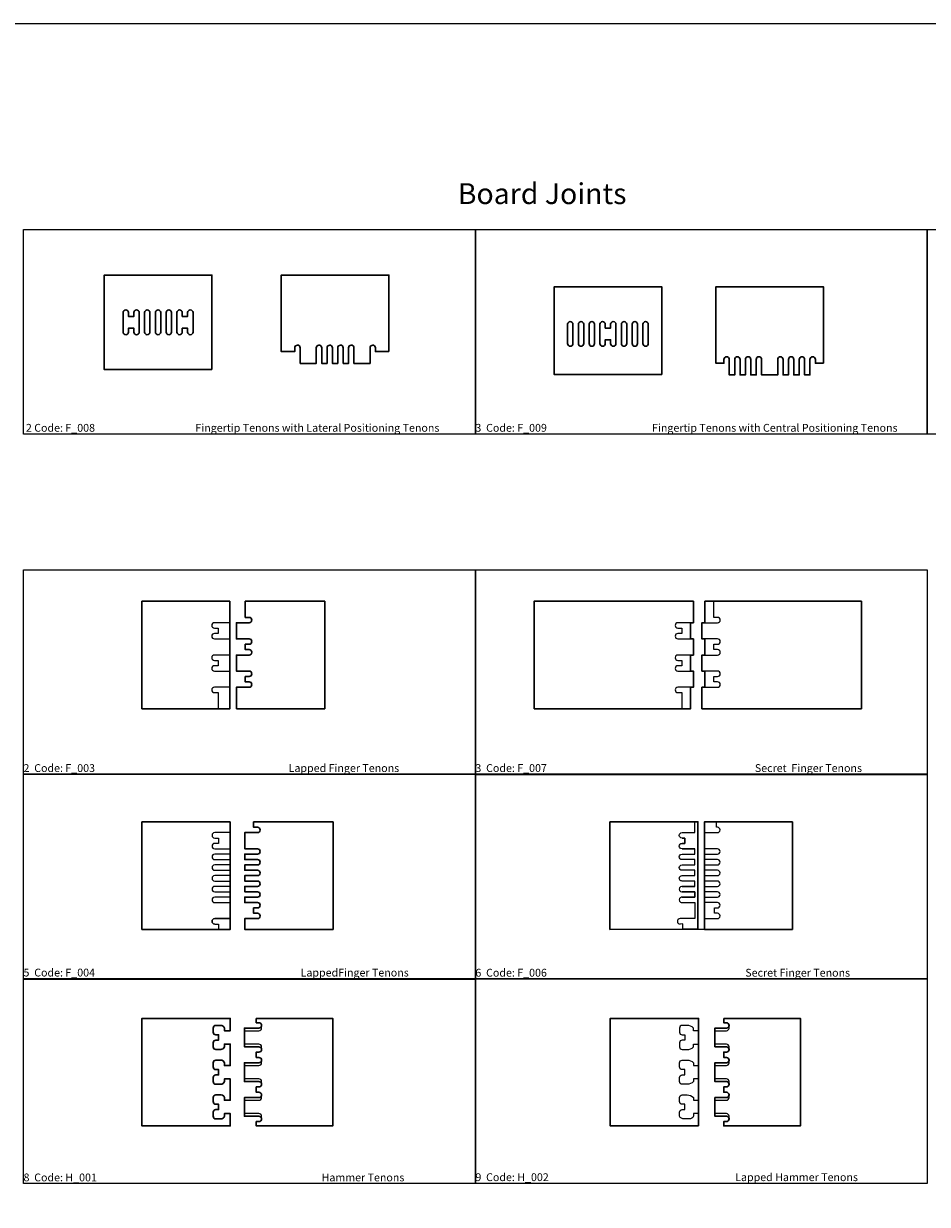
# Model space of a CAD drawing. Header units: millimetres. Extents: x 2699 to 13077, y -123 to 3757.
# Tile 8 of 11: x 9319 to 10705, y 1945 to 3757. Entities that reach past the tile are written whole.
import ezdxf

# ---------------------------------------------------------------- set-up
doc = ezdxf.new("R2010")
doc.units = ezdxf.units.MM
for name, color, linetype, lineweight in [('cut 18 mm', 7, 'Continuous', 30), ('engrave 13.5', 6, 'Continuous', 18), ('engrave 9mm', 3, 'Continuous', 25), ('text', 9, 'Continuous', 50)]:
    doc.layers.add(name, color=color, linetype=linetype, lineweight=lineweight)
doc.layers.add('modifed models', color=1, linetype='Continuous')
doc.styles.get("Standard").update_dxf_attribs({"font": 'arial.ttf'})

msp = doc.modelspace()

# ---------------------------------------------------------------- linework, layer by layer
for points in [[(6606.1, 3757.2), (13077, 3757.2), (13077, 626.6), (6606.1, 626.6)], [(9318.5, 3441.2), (10011.7, 3441.2), (10011.7, 3127.3), (9318.5, 3127.3)], [(10011.7, 3441.2), (10704.9, 3441.2), (10704.9, 3127.3), (10011.7, 3127.3)], [(10704.9, 3441.2), (11398.1, 3441.2), (11398.1, 3127.3), (10704.9, 3127.3)], [(9318.5, 2919), (10011.7, 2919), (10011.7, 2605.1), (9318.5, 2605.1)], [(9318.5, 2605.1), (10011.7, 2605.1), (10011.7, 2291.1), (9318.5, 2291.1)], [(9318.5, 2290.7), (10011.7, 2290.7), (10011.7, 1976.8), (9318.5, 1976.8)], [(10011.7, 2291.1), (10704.9, 2291.1), (10704.9, 1977.2), (10011.7, 1977.2)]]:
    msp.add_lwpolyline(points, close=True)
at = {"layer": 'cut 18 mm', "color": 7, "linetype": 'Continuous'}
msp.add_line((10341.7, 2705.6), (10341.7, 2705.6), dxfattribs=at)
for points in [[(9607.4, 3226.2), (9607.4, 3371.2), (9442.4, 3371.2), (9442.4, 3226.2)], [(10297.6, 3218.4), (10297.6, 3353.4), (10132.6, 3353.4), (10132.6, 3218.4)], [(10354, 2065.3), (10218.5, 2065.3), (10218.5, 2230.3), (10354, 2230.3)]]:
    msp.add_lwpolyline(points, close=True, dxfattribs=at)
for points in [[(9879, 3253.7), (9858.4, 3253.7), (9858.4, 3253.7), (9858.4, 3259.6), (9858.4, 3259.6, 0.414214), (9854.2, 3263.7), (9854.2, 3263.7, 0.414214), (9850.1, 3259.6), (9850.1, 3259.6), (9850.1, 3235.7), (9825.4, 3235.7), (9825.4, 3235.7), (9825.4, 3259.6), (9825.4, 3259.6, 0.414214), (9821.2, 3263.7), (9821.2, 3263.7, 0.414214), (9817.1, 3259.6), (9817.1, 3259.6), (9817.1, 3235.7), (9808.9, 3235.7), (9808.9, 3259.6), (9808.9, 3259.6, 0.414214), (9804.7, 3263.7), (9804.7, 3263.7, 0.414214), (9800.6, 3259.6), (9800.6, 3259.6), (9800.6, 3235.7), (9792.4, 3235.7), (9792.4, 3259.6), (9792.4, 3259.6, 0.414214), (9788.2, 3263.7), (9788.2, 3263.7, 0.414214), (9784.1, 3259.6), (9784.1, 3259.6), (9784.1, 3235.7), (9775.9, 3235.7), (9775.9, 3259.6), (9775.9, 3259.6, 0.414214), (9771.7, 3263.7), (9771.7, 3263.7, 0.414214), (9767.6, 3259.6), (9767.6, 3259.6), (9767.6, 3235.7), (9767.6, 3235.7), (9742.9, 3235.7), (9742.9, 3235.7), (9742.9, 3259.6), (9742.9, 3259.6, 0.414214), (9738.7, 3263.7), (9738.7, 3263.7, 0.414214), (9734.6, 3259.6), (9734.6, 3259.6), (9734.6, 3253.7), (9734.6, 3253.7), (9714, 3253.7), (9714, 3371.2), (9879, 3371.2)], [(10545.6, 3235.9), (10533.2, 3235.9), (10533.2, 3235.9), (10533.2, 3241.8), (10533.2, 3241.8, 0.414214), (10529.1, 3245.9), (10529.1, 3245.9, 0.414214), (10525, 3241.8), (10525, 3241.8), (10525, 3217.9), (10516.7, 3217.9), (10516.7, 3217.9), (10516.7, 3241.8), (10516.7, 3241.8, 0.414214), (10512.6, 3245.9), (10512.6, 3245.9, 0.414214), (10508.5, 3241.8), (10508.5, 3241.8), (10508.5, 3217.9), (10500.2, 3217.9), (10500.2, 3217.9), (10500.2, 3241.8), (10500.2, 3241.8, 0.414214), (10496.1, 3245.9), (10496.1, 3245.9, 0.414214), (10492, 3241.8), (10492, 3241.8), (10492, 3217.9), (10483.7, 3217.9), (10483.7, 3217.9), (10483.7, 3241.8), (10483.7, 3241.8, 0.414214), (10479.6, 3245.9), (10479.6, 3245.9, 0.414214), (10475.5, 3241.8), (10475.5, 3241.8), (10475.5, 3217.9), (10475.5, 3217.9), (10450.7, 3217.9), (10450.7, 3217.9), (10450.7, 3241.8), (10450.7, 3241.8, 0.414214), (10446.6, 3245.9), (10446.6, 3245.9, 0.414214), (10442.5, 3241.8), (10442.5, 3241.8), (10442.5, 3217.9), (10434.2, 3217.9), (10434.2, 3217.9), (10434.2, 3241.8), (10434.2, 3241.8, 0.414214), (10430.1, 3245.9), (10430.1, 3245.9, 0.414214), (10426, 3241.8), (10426, 3241.8), (10426, 3217.9), (10417.7, 3217.9), (10417.7, 3217.9), (10417.7, 3241.8), (10417.7, 3241.8, 0.414214), (10413.6, 3245.9), (10413.6, 3245.9, 0.414214), (10409.5, 3241.8), (10409.5, 3241.8), (10409.5, 3217.9), (10401.2, 3217.9), (10401.2, 3217.9), (10401.2, 3241.8), (10401.2, 3241.8, 0.414214), (10397.1, 3245.9), (10397.1, 3245.9, 0.414214), (10393, 3241.8), (10393, 3241.8), (10393, 3235.9), (10393, 3235.9), (10380.6, 3235.9), (10380.6, 3353.4), (10545.6, 3353.4)], [(9475.4, 3279.7), (9475.4, 3279.7), (9475.4, 3279.7, 0.414214), (9479.5, 3283.8), (9479.5, 3283.8), (9479.5, 3289.7), (9487.8, 3289.7), (9487.8, 3283.8), (9487.8, 3283.8, 0.414214), (9491.9, 3279.7), (9491.9, 3279.7), (9491.9, 3279.7, 0.414214), (9496, 3283.8), (9496, 3283.8), (9496, 3313.6), (9496, 3313.6, 0.414214), (9491.9, 3317.7), (9491.9, 3317.7), (9491.9, 3317.7, 0.414214), (9487.8, 3313.6), (9487.8, 3313.6), (9487.8, 3307.7), (9479.5, 3307.7), (9479.5, 3313.6), (9479.5, 3313.6, 0.414214), (9475.4, 3317.7), (9475.4, 3317.7), (9475.4, 3317.7, 0.414214), (9471.3, 3313.6), (9471.3, 3313.6), (9471.3, 3283.8), (9471.3, 3283.8, 0.414214)], [(9508.4, 3279.7), (9508.4, 3279.7), (9508.4, 3279.7, 0.414214), (9512.5, 3283.8), (9512.5, 3283.8), (9512.5, 3313.6), (9512.5, 3313.6, 0.414214), (9508.4, 3317.7), (9508.4, 3317.7), (9508.4, 3317.7, 0.414214), (9504.3, 3313.6), (9504.3, 3313.6), (9504.3, 3283.8), (9504.3, 3283.8, 0.414214)], [(9524.9, 3279.7), (9524.9, 3279.7), (9524.9, 3279.7, 0.414214), (9529, 3283.8), (9529, 3283.8), (9529, 3313.6), (9529, 3313.6, 0.414214), (9524.9, 3317.7), (9524.9, 3317.7), (9524.9, 3317.7, 0.414214), (9520.8, 3313.6), (9520.8, 3313.6), (9520.8, 3283.8), (9520.8, 3283.8, 0.414214)], [(9541.4, 3279.7), (9541.4, 3279.7), (9541.4, 3279.7, 0.414214), (9545.5, 3283.8), (9545.5, 3283.8), (9545.5, 3313.6), (9545.5, 3313.6, 0.414214), (9541.4, 3317.7), (9541.4, 3317.7), (9541.4, 3317.7, 0.414214), (9537.3, 3313.6), (9537.3, 3313.6), (9537.3, 3283.8), (9537.3, 3283.8, 0.414214)], [(9557.9, 3279.7), (9557.9, 3279.7), (9557.9, 3279.7, 0.414214), (9562, 3283.8), (9562, 3283.8), (9562, 3289.7), (9570.3, 3289.7), (9570.3, 3283.8), (9570.3, 3283.8, 0.414214), (9574.4, 3279.7), (9574.4, 3279.7), (9574.4, 3279.7, 0.414214), (9578.5, 3283.8), (9578.5, 3283.8), (9578.5, 3313.6), (9578.5, 3313.6, 0.414214), (9574.4, 3317.7), (9574.4, 3317.7), (9574.4, 3317.7, 0.414214), (9570.3, 3313.6), (9570.3, 3313.6), (9570.3, 3307.7), (9562, 3307.7), (9562, 3313.6), (9562, 3313.6, 0.414214), (9557.9, 3317.7), (9557.9, 3317.7), (9557.9, 3317.7, 0.414214), (9553.8, 3313.6), (9553.8, 3313.6), (9553.8, 3283.8), (9553.8, 3283.8, 0.414214)], [(10157.3, 3261.9), (10157.3, 3261.9), (10157.3, 3261.9, 0.414214), (10161.4, 3266), (10161.4, 3266), (10161.4, 3295.8), (10161.4, 3295.8, 0.414214), (10157.3, 3299.9), (10157.3, 3299.9), (10157.3, 3299.9, 0.414214), (10153.2, 3295.8), (10153.2, 3295.8), (10153.2, 3266), (10153.2, 3266, 0.414214)], [(10169.7, 3295.8), (10169.7, 3266), (10169.7, 3266, 0.414214), (10173.8, 3261.9), (10173.8, 3261.9, 0.414214), (10177.9, 3266), (10177.9, 3266), (10177.9, 3295.8), (10177.9, 3295.8, 0.414214), (10173.8, 3299.9), (10173.8, 3299.9), (10173.8, 3299.9, 0.414214)], [(10190.3, 3261.9), (10190.3, 3261.9), (10190.3, 3261.9, 0.414214), (10194.4, 3266), (10194.4, 3266), (10194.4, 3295.8), (10194.4, 3295.8, 0.414214), (10190.3, 3299.9), (10190.3, 3299.9), (10190.3, 3299.9, 0.414214), (10186.2, 3295.8), (10186.2, 3295.8), (10186.2, 3266), (10186.2, 3266, 0.414214)], [(10206.8, 3261.9), (10206.8, 3261.9), (10206.8, 3261.9, 0.414214), (10210.9, 3266), (10210.9, 3266), (10210.9, 3271.9), (10219.2, 3271.9), (10219.2, 3266), (10219.2, 3266, 0.414214), (10223.3, 3261.9), (10223.3, 3261.9), (10223.3, 3261.9, 0.414214), (10227.4, 3266), (10227.4, 3266), (10227.4, 3295.8), (10227.4, 3295.8, 0.414214), (10223.3, 3299.9), (10223.3, 3299.9), (10223.3, 3299.9, 0.414214), (10219.2, 3295.8), (10219.2, 3295.8), (10219.2, 3289.9), (10210.9, 3289.9), (10210.9, 3295.8), (10210.9, 3295.8, 0.414214), (10206.8, 3299.9), (10206.8, 3299.9), (10206.8, 3299.9, 0.414214), (10202.7, 3295.8), (10202.7, 3295.8), (10202.7, 3266), (10202.7, 3266, 0.414214)], [(10239.8, 3261.9), (10239.8, 3261.9), (10239.8, 3261.9, 0.414214), (10243.9, 3266), (10243.9, 3266), (10243.9, 3295.8), (10243.9, 3295.8, 0.414214), (10239.8, 3299.9), (10239.8, 3299.9), (10239.8, 3299.9, 0.414214), (10235.7, 3295.8), (10235.7, 3295.8), (10235.7, 3266), (10235.7, 3266, 0.414214)], [(10256.3, 3261.9), (10256.3, 3261.9), (10256.3, 3261.9, 0.414214), (10260.4, 3266), (10260.4, 3266), (10260.4, 3295.8), (10260.4, 3295.8, 0.414214), (10256.3, 3299.9), (10256.3, 3299.9), (10256.3, 3299.9, 0.414214), (10252.2, 3295.8), (10252.2, 3295.8), (10252.2, 3266), (10252.2, 3266, 0.414214)], [(10272.8, 3261.9), (10272.8, 3261.9), (10272.8, 3261.9, 0.414214), (10276.9, 3266), (10276.9, 3266), (10276.9, 3295.8), (10276.9, 3295.8, 0.414214), (10272.8, 3299.9), (10272.8, 3299.9), (10272.8, 3299.9, 0.414214), (10268.7, 3295.8), (10268.7, 3295.8), (10268.7, 3266), (10268.7, 3266, 0.414214)], [(9645.2, 2705.6), (9780.7, 2705.6), (9780.7, 2705.6), (9780.7, 2870.6), (9780.7, 2870.6), (9658.7, 2870.6), (9658.7, 2845.9), (9658.7, 2845.9), (9664.6, 2845.9), (9664.6, 2845.9, -1), (9664.6, 2837.6), (9664.6, 2837.6), (9645.2, 2837.6), (9645.2, 2837.6), (9645.2, 2812.9), (9645.2, 2812.9), (9664.6, 2812.9), (9664.6, 2812.9, -1), (9664.6, 2804.6), (9664.6, 2804.6), (9658.7, 2804.6), (9658.7, 2804.6), (9658.7, 2796.4), (9658.7, 2796.4), (9664.6, 2796.4), (9664.6, 2796.4, -1), (9664.6, 2788.1), (9664.6, 2788.1), (9645.2, 2788.1), (9645.2, 2788.1), (9645.2, 2763.4), (9645.2, 2763.4), (9664.6, 2763.4), (9664.6, 2763.4, -1), (9664.6, 2755.1), (9664.6, 2755.1), (9658.7, 2755.1), (9658.7, 2755.1), (9658.7, 2746.9), (9658.7, 2746.9), (9664.6, 2746.9), (9664.6, 2746.9, -1), (9664.6, 2738.6), (9664.6, 2738.6), (9645.2, 2738.6), (9645.2, 2738.6)], [(9671.5, 2532), (9671.5, 2523.7), (9671.5, 2523.7), (9677.4, 2523.7), (9677.4, 2523.7, -1), (9677.4, 2515.5), (9677.4, 2515.5), (9658, 2515.5), (9658, 2515.5), (9658, 2490.7), (9658, 2490.7), (9677.4, 2490.7), (9677.4, 2490.7, -1), (9677.4, 2482.5), (9677.4, 2482.5), (9658, 2482.5), (9658, 2482.5), (9658, 2474.2), (9658, 2474.2), (9677.4, 2474.2), (9677.4, 2474.2, -1), (9677.4, 2466), (9677.4, 2466), (9658, 2466), (9658, 2466), (9658, 2457.7), (9658, 2457.7), (9677.4, 2457.7), (9677.4, 2457.7, -1), (9677.4, 2449.5), (9677.4, 2449.5), (9658, 2449.5), (9658, 2449.5), (9658, 2441.2), (9658, 2441.2), (9677.4, 2441.2), (9677.4, 2441.2, -1), (9677.4, 2433), (9677.4, 2433), (9658, 2433), (9658, 2433), (9658, 2424.7), (9658, 2424.7), (9677.4, 2424.7), (9677.4, 2424.7, -1), (9677.4, 2416.5), (9677.4, 2416.5), (9658, 2416.5), (9658, 2416.5), (9658, 2408.2), (9658, 2408.2), (9677.4, 2408.2), (9677.4, 2408.2, -1), (9677.4, 2400), (9677.4, 2400), (9671.5, 2400), (9671.5, 2400), (9671.5, 2391.7), (9671.5, 2391.7), (9677.4, 2391.7), (9677.4, 2391.7, -1), (9677.4, 2383.5), (9677.4, 2383.5), (9658, 2383.5), (9658, 2383.5), (9658, 2367), (9793.5, 2367), (9793.5, 2532)], [(9675.5, 2230.3), (9675.5, 2223.7), (9675.5, 2223.7), (9679.6, 2223.7), (9679.6, 2223.7, -0.414214), (9683.7, 2219.6), (9683.7, 2219.6, -0.414214), (9679.6, 2215.5), (9679.6, 2215.5), (9657.5, 2215.5), (9657.5, 2215.5), (9657.5, 2211.4), (9657.5, 2211.4), (9657.5, 2190.9), (9657.5, 2190.9), (9657.5, 2186.8), (9657.5, 2186.8), (9679.6, 2186.8), (9679.6, 2186.8, -0.414214), (9683.7, 2182.7), (9683.7, 2182.7, -0.414214), (9679.6, 2178.6), (9679.6, 2178.6), (9675.5, 2178.6), (9675.5, 2178.6), (9675.5, 2170.4), (9675.5, 2170.4), (9679.6, 2170.4), (9679.6, 2170.4, -0.414214), (9683.7, 2166.3), (9683.7, 2166.3, -0.414214), (9679.6, 2162.2), (9679.6, 2162.2), (9657.5, 2162.2), (9657.5, 2162.2), (9657.5, 2158.1), (9657.5, 2158.1), (9657.5, 2137.6), (9657.5, 2137.6), (9657.5, 2133.5), (9657.5, 2133.5), (9679.6, 2133.5), (9679.6, 2133.5, -0.414214), (9683.7, 2129.4), (9683.7, 2129.4, -0.414214), (9679.6, 2125.3), (9679.6, 2125.3), (9675.5, 2125.3), (9675.5, 2125.3), (9675.5, 2117.1), (9675.5, 2117.1), (9679.6, 2117.1), (9679.6, 2117.1, -0.414214), (9683.7, 2113), (9683.7, 2113, -0.414214), (9679.6, 2108.9), (9679.6, 2108.9), (9657.5, 2108.9), (9657.5, 2108.9), (9657.5, 2104.8), (9657.5, 2104.8), (9657.5, 2084.3), (9657.5, 2084.3), (9657.5, 2080.2), (9657.5, 2080.2), (9679.6, 2080.2), (9679.6, 2080.2, -0.414214), (9683.7, 2076.1), (9683.7, 2076.1, -0.414214), (9679.6, 2072), (9679.6, 2072), (9675.5, 2072), (9675.5, 2072), (9675.5, 2065.3), (9793, 2065.3), (9793, 2230.3)], [(10392.7, 2230.3), (10392.7, 2223.7), (10392.7, 2223.7), (10396.8, 2223.7), (10396.8, 2223.7, -0.414214), (10400.9, 2219.6), (10400.9, 2219.6, -0.414214), (10396.8, 2215.5), (10396.8, 2215.5), (10379.2, 2215.5), (10379.2, 2215.5), (10379.2, 2211.4), (10379.2, 2211.4), (10379.2, 2190.9), (10379.2, 2190.9), (10379.2, 2186.8), (10379.2, 2186.8), (10396.8, 2186.8), (10396.8, 2186.8, -0.414214), (10400.9, 2182.7), (10400.9, 2182.7, -0.414214), (10396.8, 2178.6), (10396.8, 2178.6), (10392.7, 2178.6), (10392.7, 2178.6), (10392.7, 2170.4), (10392.7, 2170.4), (10396.8, 2170.4), (10396.8, 2170.4, -0.414214), (10400.9, 2166.3), (10400.9, 2166.3, -0.414214), (10396.8, 2162.2), (10396.8, 2162.2), (10379.2, 2162.2), (10379.2, 2162.2), (10379.2, 2158.1), (10379.2, 2158.1), (10379.2, 2137.6), (10379.2, 2137.6), (10379.2, 2133.5), (10379.2, 2133.5), (10396.8, 2133.5), (10396.8, 2133.5, -0.414214), (10400.9, 2129.4), (10400.9, 2129.4, -0.414214), (10396.8, 2125.3), (10396.8, 2125.3), (10392.7, 2125.3), (10392.7, 2125.3), (10392.7, 2117.1), (10392.7, 2117.1), (10396.8, 2117.1), (10396.8, 2117.1, -0.414214), (10400.9, 2113), (10400.9, 2113, -0.414214), (10396.8, 2108.9), (10396.8, 2108.9), (10379.2, 2108.9), (10379.2, 2108.9), (10379.2, 2104.8), (10379.2, 2104.8), (10379.2, 2084.3), (10379.2, 2084.3), (10379.2, 2080.2), (10379.2, 2080.2), (10396.8, 2080.2), (10396.8, 2080.2, -0.414214), (10400.9, 2076.1), (10400.9, 2076.1, -0.414214), (10396.8, 2072), (10396.8, 2072), (10392.7, 2072), (10392.7, 2072), (10392.7, 2065.3), (10510.2, 2065.3), (10510.2, 2230.3)]]:
    msp.add_lwpolyline(points, format="xyb", close=True, dxfattribs=at)
for points in [[(9635.2, 2870.6), (9500.2, 2870.6), (9500.2, 2870.6), (9500.2, 2705.6), (9500.2, 2705.6), (9635.2, 2705.6), (9635.2, 2705.6), (9635.2, 2870.6)], [(9635.7, 2532), (9500.2, 2532), (9500.2, 2367), (9635.7, 2367), (9635.7, 2367), (9635.7, 2532)], [(10218, 2532), (10353, 2532.1), (10353, 2532.1), (10353, 2367.1), (10353, 2367.1), (10218, 2367), (10218, 2532)], [(10498, 2367), (10363, 2367), (10363, 2367), (10363, 2532), (10363, 2532), (10498, 2532), (10498, 2532), (10498, 2367)]]:
    msp.add_lwpolyline(points, dxfattribs=at)
at = {"layer": 'cut 18 mm', "linetype": 'Continuous'}
for points in [[(10101.7, 2705.6), (10341.7, 2705.6), (10341.7, 2705.6), (10341.7, 2738.6), (10346.2, 2738.6), (10346.2, 2763.4), (10341.7, 2763.4), (10341.7, 2788.1), (10346.2, 2788.1), (10346.2, 2812.9), (10341.7, 2812.9), (10341.7, 2837.6), (10346.2, 2837.6), (10346.2, 2870.6), (10101.7, 2870.6)], [(10603.8, 2870.6), (10363.8, 2870.6), (10363.8, 2870.6), (10363.8, 2837.6), (10359.3, 2837.6), (10359.3, 2812.9), (10363.8, 2812.9), (10363.8, 2788.1), (10359.3, 2788.1), (10359.3, 2763.4), (10363.8, 2763.4), (10363.8, 2738.6), (10359.3, 2738.6), (10359.3, 2705.6), (10603.8, 2705.6)]]:
    msp.add_lwpolyline(points, close=True, dxfattribs=at)
at = {"layer": 'cut 18 mm', "color": 7, "linetype": 'Continuous'}
msp.add_lwpolyline([(9626.7, 2108.9), (9626.7, 2108.9), (9626.7, 2104.8), (9626.7, 2104.8), (9635.7, 2104.8), (9635.7, 2104.8), (9635.7, 2137.6), (9635.7, 2137.6), (9626.7, 2137.6), (9626.7, 2137.6), (9626.7, 2133.5), (9626.7, 2133.5, -0.347595), (9621.1, 2129.4), (9621.1, 2129.4), (9613.6, 2129.4), (9613.6, 2129.4, -0.414214), (9609.5, 2133.5), (9609.5, 2133.5), (9609.5, 2139.6), (9609.5, 2139.6, -0.414214), (9613.6, 2143.7), (9613.6, 2143.7), (9617.7, 2143.7), (9617.7, 2143.7), (9617.7, 2151.9), (9617.7, 2151.9), (9613.6, 2151.9), (9613.6, 2151.9, -0.414214), (9609.5, 2156), (9609.5, 2156), (9609.5, 2162.2), (9609.5, 2162.2, -0.414214), (9613.6, 2166.3), (9613.6, 2166.3), (9621.1, 2166.3), (9621.1, 2166.3, -0.346047), (9626.7, 2162.2), (9626.7, 2162.2), (9626.7, 2158.1), (9626.7, 2158.1), (9635.7, 2158.1), (9635.7, 2158.1), (9635.7, 2190.9), (9635.7, 2190.9), (9626.7, 2190.9), (9626.7, 2190.9), (9626.7, 2186.8), (9626.7, 2186.8, -0.346047), (9621.1, 2182.7), (9621.1, 2182.7), (9613.6, 2182.7), (9613.6, 2182.7, -0.414214), (9609.5, 2186.8), (9609.5, 2186.8), (9609.5, 2192.9), (9609.5, 2192.9, -0.414214), (9613.6, 2197), (9613.6, 2197), (9617.7, 2197), (9617.7, 2197), (9617.7, 2205.2), (9617.7, 2205.2), (9613.6, 2205.2), (9613.6, 2205.2, -0.414214), (9609.5, 2209.3), (9609.5, 2209.3), (9609.5, 2215.5), (9609.5, 2215.5, -0.414214), (9613.6, 2219.6), (9613.6, 2219.6), (9621.1, 2219.6), (9621.1, 2219.6, -0.346047), (9626.7, 2215.5), (9626.7, 2215.5), (9626.7, 2211.4), (9626.7, 2211.4), (9635.7, 2211.4), (9635.7, 2211.4), (9635.7, 2230.3), (9500.2, 2230.3), (9500.2, 2065.3), (9635.7, 2065.3), (9635.7, 2084.3), (9626.7, 2084.3), (9626.7, 2080.2), (9626.7, 2080.2, -0.346047), (9621.1, 2076.1), (9621.1, 2076.1), (9613.6, 2076.1), (9613.6, 2076.1, -0.414214), (9609.5, 2080.2), (9609.5, 2080.2), (9609.5, 2086.3), (9609.5, 2086.3, -0.414214), (9613.6, 2090.4), (9613.6, 2090.4), (9617.7, 2090.4), (9617.7, 2098.6), (9613.6, 2098.6), (9613.6, 2098.6, -0.414214), (9609.5, 2102.7), (9609.5, 2102.7), (9609.5, 2108.9), (9609.5, 2108.9, -0.414214), (9613.6, 2113), (9613.6, 2113), (9619.6, 2113), (9619.6, 2113, -0.389732), (9626.7, 2108.9)], format="xyb", dxfattribs=at)
at = {"layer": 'engrave 13.5', "linetype": 'Continuous'}
for p, q in [((10328.7, 2515.5), (10328.7, 2515.5)), ((10328.7, 2416.5), (10328.7, 2416.5)), ((10330, 2375.4), (10325.7, 2375.2)), ((10325.7, 2375.2), (10325.7, 2375.2)), ((10330, 2367.1), (10330, 2375.4)), ((10330, 2375.4), (10330, 2375.4)), ((10348.5, 2367.1), (10330, 2367.1)), ((10353, 2367.1), (10348.5, 2367.1))]:
    msp.add_line(p, q, dxfattribs=at)
at = {"layer": 'engrave 13.5'}
for p, q in [((10363, 2490.7), (10363, 2482.5)), ((10363, 2474.2), (10363, 2466)), ((10363, 2457.7), (10363, 2449.5)), ((10363, 2441.2), (10363, 2433)), ((10363, 2424.7), (10363, 2416.5)), ((10363, 2408.2), (10363, 2383.5))]:
    msp.add_line(p, q, dxfattribs=at)
at = {"layer": 'engrave 13.5', "linetype": 'Continuous'}
for points in [[(10363.8, 2837.6), (10383.2, 2837.6), (10383.2, 2837.6, 1), (10383.2, 2845.9), (10383.2, 2845.9), (10377.3, 2845.9), (10377.3, 2845.9), (10377.3, 2870.6), (10363.8, 2870.6)], [(9635.2, 2837.6), (9611.3, 2837.6), (9611.3, 2837.6, 1), (9611.3, 2829.4), (9611.3, 2829.4), (9617.2, 2829.4), (9617.2, 2829.4), (9617.2, 2821.1), (9617.2, 2821.1), (9611.3, 2821.1), (9611.3, 2821.1, 1), (9611.3, 2812.9), (9611.3, 2812.9), (9635.2, 2812.9)], [(10341.7, 2837.6), (10322.3, 2837.6), (10322.3, 2837.6, 1), (10322.3, 2829.4), (10322.3, 2829.4), (10328.2, 2829.4), (10328.2, 2829.4), (10328.2, 2821.1), (10328.2, 2821.1), (10322.3, 2821.1), (10322.3, 2821.1, 1), (10322.3, 2812.9), (10322.3, 2812.9), (10341.7, 2812.9)], [(10363.8, 2788.1), (10383.2, 2788.1), (10383.2, 2788.1, 1), (10383.2, 2796.4), (10383.2, 2796.4), (10377.3, 2796.4), (10377.3, 2796.4), (10377.3, 2804.6), (10377.3, 2804.6), (10383.2, 2804.6), (10383.2, 2804.6, 1), (10383.2, 2812.9), (10383.2, 2812.9), (10363.8, 2812.9)], [(9635.2, 2788.1), (9611.3, 2788.1), (9611.3, 2788.1, 1), (9611.3, 2779.9), (9611.3, 2779.9), (9617.2, 2779.9), (9617.2, 2779.9), (9617.2, 2771.6), (9617.2, 2771.6), (9611.3, 2771.6), (9611.3, 2771.6, 1), (9611.3, 2763.4), (9611.3, 2763.4), (9635.2, 2763.4)], [(10341.7, 2788.1), (10322.3, 2788.1), (10322.3, 2788.1, 1), (10322.3, 2779.9), (10322.3, 2779.9), (10328.2, 2779.9), (10328.2, 2779.9), (10328.2, 2771.6), (10328.2, 2771.6), (10322.3, 2771.6), (10322.3, 2771.6, 1), (10322.3, 2763.4), (10322.3, 2763.4), (10341.7, 2763.4)], [(10363.8, 2738.6), (10383.2, 2738.6), (10383.2, 2738.6, 1), (10383.2, 2746.9), (10383.2, 2746.9), (10377.3, 2746.9), (10377.3, 2746.9), (10377.3, 2755.1), (10377.3, 2755.1), (10383.2, 2755.1), (10383.2, 2755.1, 1), (10383.2, 2763.4), (10383.2, 2763.4), (10363.8, 2763.4)], [(9635.2, 2738.6), (9611.3, 2738.6), (9611.3, 2738.6, 1), (9611.3, 2730.4), (9611.3, 2730.4), (9617.2, 2730.4), (9617.2, 2730.4), (9617.2, 2705.6), (9635.2, 2705.6)], [(10341.7, 2738.6), (10322.3, 2738.6), (10322.3, 2738.6, 1), (10322.3, 2730.4), (10322.3, 2730.4), (10328.2, 2730.4), (10328.2, 2730.4), (10328.2, 2705.6), (10341.7, 2705.6)], [(9635.7, 2515.5), (9611.8, 2515.5), (9611.8, 2515.5, 1), (9611.8, 2507.2), (9611.8, 2507.2), (9617.7, 2507.2), (9617.7, 2507.2), (9617.7, 2499), (9617.7, 2499), (9611.8, 2499), (9611.8, 2499, 1), (9611.8, 2490.7), (9611.8, 2490.7), (9635.7, 2490.7)], [(9635.7, 2482.5), (9611.8, 2482.5), (9611.8, 2482.5, 1), (9611.8, 2474.2), (9611.8, 2474.2), (9635.7, 2474.2)], [(9635.7, 2466), (9611.8, 2466), (9611.8, 2466, 1), (9611.8, 2457.7), (9611.8, 2457.7), (9635.7, 2457.7)], [(9635.7, 2449.5), (9611.8, 2449.5), (9611.8, 2449.5, 1), (9611.8, 2441.2), (9611.8, 2441.2), (9635.7, 2441.2)], [(9635.7, 2433), (9611.8, 2433), (9611.8, 2433, 1), (9611.8, 2424.7), (9611.8, 2424.7), (9635.7, 2424.7)], [(9635.7, 2416.5), (9611.8, 2416.5), (9611.8, 2416.5, 1), (9611.8, 2408.2), (9611.8, 2408.2), (9635.7, 2408.2)], [(10354, 2211.4), (10346.5, 2211.4), (10346.5, 2211.4), (10346.5, 2215.5), (10346.5, 2215.5, 0.220333), (10336.4, 2219.6), (10336.4, 2219.6), (10328.9, 2219.6), (10328.9, 2219.6, 0.414214), (10324.8, 2215.5), (10324.8, 2215.5), (10324.8, 2209.3), (10324.8, 2209.3, 0.414214), (10328.9, 2205.2), (10328.9, 2205.2), (10333, 2205.2), (10333, 2205.2), (10333, 2197), (10333, 2197), (10328.9, 2197), (10328.9, 2197, 0.414214), (10324.8, 2192.9), (10324.8, 2192.9), (10324.8, 2186.8), (10324.8, 2186.8, 0.414214), (10328.9, 2182.7), (10328.9, 2182.7), (10336.4, 2182.7), (10336.4, 2182.7, 0.220333), (10346.5, 2186.8), (10346.5, 2186.8), (10346.5, 2190.9), (10346.5, 2190.9), (10354, 2190.9)], [(10354, 2137.6), (10346.5, 2137.6), (10346.5, 2137.6), (10346.5, 2133.5), (10346.5, 2133.5, -0.220333), (10336.4, 2129.4), (10336.4, 2129.4), (10328.9, 2129.4), (10328.9, 2129.4, -0.414214), (10324.8, 2133.5), (10324.8, 2133.5), (10324.8, 2139.6), (10324.8, 2139.6, -0.414214), (10328.9, 2143.7), (10328.9, 2143.7), (10333, 2143.7), (10333, 2143.7), (10333, 2151.9), (10333, 2151.9), (10328.9, 2151.9), (10328.9, 2151.9, -0.414214), (10324.8, 2156), (10324.8, 2156), (10324.8, 2162.2), (10324.8, 2162.2, -0.414214), (10328.9, 2166.3), (10328.9, 2166.3), (10336.4, 2166.3), (10336.4, 2166.3, -0.220333), (10346.5, 2162.2), (10346.5, 2162.2), (10346.5, 2158.1), (10346.5, 2158.1), (10354, 2158.1)], [(10354, 2084.3), (10346.5, 2084.3), (10346.5, 2084.3), (10346.5, 2080.2), (10346.5, 2080.2, -0.292937), (10339.4, 2076.1), (10339.4, 2076.1), (10331.9, 2076.1), (10331.9, 2076.1, -0.292937), (10324.8, 2080.2), (10324.8, 2080.2), (10324.8, 2086.3), (10324.8, 2086.3, -0.414214), (10328.9, 2090.4), (10328.9, 2090.4), (10333, 2090.4), (10333, 2090.4), (10333, 2098.6), (10333, 2098.6), (10328.9, 2098.6), (10328.9, 2098.6, -0.414214), (10324.8, 2102.7), (10324.8, 2102.7), (10324.8, 2108.9), (10324.8, 2108.9, -0.414214), (10328.9, 2113), (10328.9, 2113), (10336.4, 2113), (10336.4, 2113, -0.220333), (10346.5, 2108.9), (10346.5, 2108.9), (10346.5, 2104.8), (10346.5, 2104.8), (10354, 2104.8)]]:
    msp.add_lwpolyline(points, format="xyb", close=True, dxfattribs=at)
msp.add_lwpolyline([(10328.7, 2515.5), (10348.5, 2515.6), (10348.5, 2532.1), (10353, 2532.1), (10353, 2367.1)], dxfattribs=at)
for points in [[(10363, 2515.5), (10382.9, 2515.5), (10382.9, 2515.5, 1), (10382.9, 2523.7), (10382.9, 2523.7), (10381.5, 2523.7), (10381.5, 2523.7), (10381.5, 2532)], [(10328.7, 2507.2, -1), (10328.7, 2515.5), (10328.7, 2515.5)], [(10328.7, 2490.7, -1), (10328.7, 2499), (10328.7, 2499)], [(10348.5, 2433), (10328.7, 2433), (10348.5, 2433), (10348.5, 2441.2), (10328.9, 2441.2, -1.039082), (10328.7, 2449.5), (10328.7, 2449.5), (10348.5, 2449.5), (10348.5, 2457.7), (10328.7, 2457.7), (10328.7, 2457.7, -1), (10328.7, 2466), (10328.7, 2466), (10348.5, 2466), (10348.5, 2474.2), (10328.7, 2474.2), (10328.7, 2474.2, -1), (10328.7, 2482.5), (10328.7, 2482.5), (10348.5, 2482.5), (10348.5, 2490.7), (10328.7, 2490.7), (10328.7, 2490.7), (10328.7, 2490.7), (10348.5, 2490.7)], [(10363, 2482.5), (10382.9, 2482.5), (10382.9, 2482.5, 1), (10382.9, 2490.7), (10382.9, 2490.7), (10363, 2490.7)], [(10363, 2482.5), (10382.9, 2482.5), (10382.9, 2482.5, 1), (10382.9, 2490.7), (10382.9, 2490.7), (10363, 2490.7)], [(10363, 2466), (10382.9, 2466), (10382.9, 2466, 1), (10382.9, 2474.2), (10382.9, 2474.2), (10363, 2474.2)], [(10363, 2466), (10382.9, 2466), (10382.9, 2466, 1), (10382.9, 2474.2), (10382.9, 2474.2), (10363, 2474.2)], [(10363, 2449.5), (10382.9, 2449.5), (10382.9, 2449.5, 1), (10382.9, 2457.7), (10382.9, 2457.7), (10363, 2457.7)], [(10363, 2449.5), (10382.9, 2449.5), (10382.9, 2449.5, 1), (10382.9, 2457.7), (10382.9, 2457.7), (10363, 2457.7)], [(10363, 2433), (10382.9, 2433), (10382.9, 2433, 1), (10382.9, 2441.2), (10382.9, 2441.2), (10363, 2441.2)], [(10363, 2433), (10382.9, 2433), (10382.9, 2433, 1), (10382.9, 2441.2), (10382.9, 2441.2), (10363, 2441.2)], [(10328.7, 2416.5, 1.003742), (10328.6, 2408.2), (10348.5, 2408.2), (10348.5, 2383.5), (10325.7, 2383.5), (10325.7, 2383.5, 1), (10325.7, 2375.2)], [(10363, 2416.5), (10382.9, 2416.5), (10382.9, 2416.5, 1), (10382.9, 2424.7), (10382.9, 2424.7), (10363, 2424.7)], [(10363, 2416.5), (10382.9, 2416.5), (10382.9, 2416.5, 1), (10382.9, 2424.7), (10382.9, 2424.7), (10363, 2424.7)], [(10363, 2383.5), (10382.9, 2383.5), (10382.9, 2383.5, 1), (10382.9, 2391.7), (10382.9, 2391.7), (10378.5, 2391.7), (10378.5, 2391.7), (10378.5, 2400), (10378.5, 2400), (10382.9, 2400), (10382.9, 2400, 1), (10382.9, 2408.2), (10382.9, 2408.2), (10363, 2408.2)], [(10363, 2383.5), (10382.9, 2383.5), (10382.9, 2383.5, 1), (10382.9, 2391.7), (10382.9, 2391.7), (10378.5, 2391.7), (10378.5, 2391.7), (10378.5, 2400), (10378.5, 2400), (10382.9, 2400), (10382.9, 2400, 1), (10382.9, 2408.2), (10382.9, 2408.2), (10363, 2408.2)], [(9611.8, 2383.5, 1), (9611.8, 2375.2), (9611.8, 2375.2, -1), (9611.8, 2383.5), (9611.8, 2383.5), (9635.7, 2383.5), (9611.8, 2383.5), (9611.8, 2383.5, 1), (9611.8, 2375.2), (9611.8, 2375.2), (9617.7, 2375.2), (9617.7, 2375.2), (9617.7, 2367), (9635.7, 2367), (9635.7, 2383.5)]]:
    msp.add_lwpolyline(points, format="xyb", dxfattribs=at)
at = {"layer": 'engrave 13.5'}
msp.add_lwpolyline([(10381.5, 2532), (10363, 2532), (10363, 2515.5)], dxfattribs=at)
at = {"layer": 'engrave 13.5', "linetype": 'Continuous'}
for points in [[(10328.7, 2499), (10328.7, 2499), (10333, 2499), (10333, 2499), (10333, 2507.2), (10333, 2507.2), (10328.7, 2507.2), (10328.7, 2507.2), (10328.7, 2507.2), (10333, 2507.2), (10333, 2507.2), (10333, 2499), (10333, 2499)], [(10348.5, 2424.7), (10348.5, 2416.5), (10348.5, 2424.7), (10328.7, 2424.7)], [(10328.7, 2416.5), (10328.7, 2416.5), (10348.5, 2416.5)]]:
    msp.add_lwpolyline(points, close=True, dxfattribs=at)
msp.add_arc((10328.6, 2428.8), 4.13, 89.5329, 269.961, dxfattribs=at)
at = {"layer": 'engrave 9mm', "linetype": 'Continuous'}
msp.add_line((10363, 2367), (10353, 2367), dxfattribs=at)
for points in [[(9679.6, 2211.4), (9679.6, 2211.4, 0.414214), (9683.7, 2215.5), (9683.7, 2215.5), (9683.7, 2219.6), (9683.7, 2219.6), (9683.7, 2219.6, -0.414214), (9679.6, 2215.5), (9679.6, 2215.5), (9657.5, 2215.5), (9657.5, 2215.5), (9657.5, 2211.4), (9657.5, 2211.4), (9657.5, 2211.4)], [(10396.8, 2211.4), (10396.8, 2211.4, 0.414214), (10400.9, 2215.5), (10400.9, 2215.5), (10400.9, 2219.6), (10400.9, 2219.6), (10400.9, 2219.6, -0.414214), (10396.8, 2215.5), (10396.8, 2215.5), (10379.2, 2215.5), (10379.2, 2215.5), (10379.2, 2211.4), (10379.2, 2211.4), (10379.2, 2211.4)], [(9679.6, 2158.1), (9679.6, 2158.1, 0.414214), (9683.7, 2162.2), (9683.7, 2162.2), (9683.7, 2166.3), (9683.7, 2166.3), (9683.7, 2166.3, -0.414214), (9679.6, 2162.2), (9679.6, 2162.2), (9657.5, 2162.2), (9657.5, 2162.2), (9657.5, 2158.1), (9657.5, 2158.1), (9657.5, 2158.1)], [(10396.8, 2158.1), (10396.8, 2158.1, 0.414214), (10400.9, 2162.2), (10400.9, 2162.2), (10400.9, 2166.3), (10400.9, 2166.3), (10400.9, 2166.3, -0.414214), (10396.8, 2162.2), (10396.8, 2162.2), (10379.2, 2162.2), (10379.2, 2162.2), (10379.2, 2158.1), (10379.2, 2158.1), (10379.2, 2158.1)], [(9683.7, 2129.4), (9683.7, 2133.5), (9683.7, 2133.5, 0.414214), (9679.6, 2137.6), (9679.6, 2137.6), (9657.5, 2137.6), (9657.5, 2137.6), (9657.5, 2137.6), (9657.5, 2133.5), (9657.5, 2133.5), (9679.6, 2133.5), (9679.6, 2133.5, -0.414214), (9683.7, 2129.4), (9683.7, 2129.4)], [(10400.9, 2129.4), (10400.9, 2133.5), (10400.9, 2133.5, 0.414214), (10396.8, 2137.6), (10396.8, 2137.6), (10379.2, 2137.6), (10379.2, 2137.6), (10379.2, 2137.6), (10379.2, 2133.5), (10379.2, 2133.5), (10396.8, 2133.5), (10396.8, 2133.5, -0.414214), (10400.9, 2129.4), (10400.9, 2129.4)], [(9679.6, 2104.8), (9679.6, 2104.8, 0.414214), (9683.7, 2108.9), (9683.7, 2108.9), (9683.7, 2113), (9683.7, 2113), (9683.7, 2113, -0.414214), (9679.6, 2108.9), (9679.6, 2108.9), (9657.5, 2108.9), (9657.5, 2108.9), (9657.5, 2104.8), (9657.5, 2104.8), (9657.5, 2104.8)], [(10396.8, 2104.8), (10396.8, 2104.8, 0.414214), (10400.9, 2108.9), (10400.9, 2108.9), (10400.9, 2113), (10400.9, 2113), (10400.9, 2113, -0.414214), (10396.8, 2108.9), (10396.8, 2108.9), (10379.2, 2108.9), (10379.2, 2108.9), (10379.2, 2104.8), (10379.2, 2104.8), (10379.2, 2104.8)], [(9683.7, 2076.1), (9683.7, 2080.2), (9683.7, 2080.2, 0.414214), (9679.6, 2084.3), (9679.6, 2084.3), (9657.5, 2084.3), (9657.5, 2084.3), (9657.5, 2084.3), (9657.5, 2080.2), (9657.5, 2080.2), (9679.6, 2080.2), (9679.6, 2080.2, -0.414214), (9683.7, 2076.1), (9683.7, 2076.1)], [(10400.9, 2076.1), (10400.9, 2080.2), (10400.9, 2080.2, 0.414214), (10396.8, 2084.3), (10396.8, 2084.3), (10379.2, 2084.3), (10379.2, 2084.3), (10379.2, 2084.3), (10379.2, 2080.2), (10379.2, 2080.2), (10396.8, 2080.2), (10396.8, 2080.2, -0.414214), (10400.9, 2076.1), (10400.9, 2076.1)]]:
    msp.add_lwpolyline(points, format="xyb", close=True, dxfattribs=at)
for points in [[(9683.7, 2186.8), (9683.7, 2186.8, 0.414214), (9679.6, 2190.9), (9679.6, 2190.9), (9657.5, 2190.9), (9657.5, 2190.9), (9657.5, 2190.9), (9657.5, 2186.8), (9657.5, 2186.8), (9679.6, 2186.8), (9679.6, 2186.8, -0.415165), (9683.7, 2182.7), (9683.7, 2186.8)], [(10400.9, 2186.8), (10400.9, 2186.8, 0.414214), (10396.8, 2190.9), (10396.8, 2190.9), (10379.2, 2190.9), (10379.2, 2190.9), (10379.2, 2190.9), (10379.2, 2186.8), (10379.2, 2186.8), (10396.8, 2186.8), (10396.8, 2186.8, -0.415165), (10400.9, 2182.7), (10400.9, 2186.8)]]:
    msp.add_lwpolyline(points, format="xyb", dxfattribs=at)
at = {"layer": 'modifed models'}
for points in [[(10011.7, 2919), (10704.9, 2919), (10704.9, 2605.1), (10011.7, 2605.1)], [(10011.7, 2604.9), (10704.9, 2604.9), (10704.9, 2290.9), (10011.7, 2290.9)]]:
    msp.add_lwpolyline(points, close=True, dxfattribs=at)

# ---------------------------------------------------------------- texts
at = {"layer": 'text', "attachment_point": 1}
for s, width, insert, char_height in [('Board Joints', 2257.463, (9984.7, 3512.2), 32), (' 2 Code: F_008                                          Fingertip Tenons with Lateral Positioning Tenons', 693.228, (9318.5, 3142.8), 12), ('3  Code: F_009                                            Fingertip Tenons with Central Positioning Tenons', 693.228, (10011.7, 3142.8), 12), ('2  Code: F_003                                                                                 Lapped Finger Tenons', 693.228, (9318.5, 2620.6), 12), ('3  Code: F_007                                                                                       Secret  Finger Tenons', 693.228, (10011.7, 2620.6), 12), ('5  Code: F_004                                                                                      LappedFinger Tenons', 693.228, (9318.5, 2306.7), 12), ('6  Code: F_006                                                                                   Secret Finger Tenons', 693.228, (10011.7, 2306.5), 12), ('9  Code: H_002                                                                              Lapped Hammer Tenons', 693.228, (10011.7, 1992.7), 12), ('8  Code: H_001                                                                                              Hammer Tenons', 693.228, (9318.5, 1992.3), 12)]:
    msp.add_mtext_dynamic_manual_height_columns(s, width=width, gutter_width=12.5, heights=[0], dxfattribs=dict(at, insert=insert, char_height=char_height))

doc.saveas('drawing.dxf')
